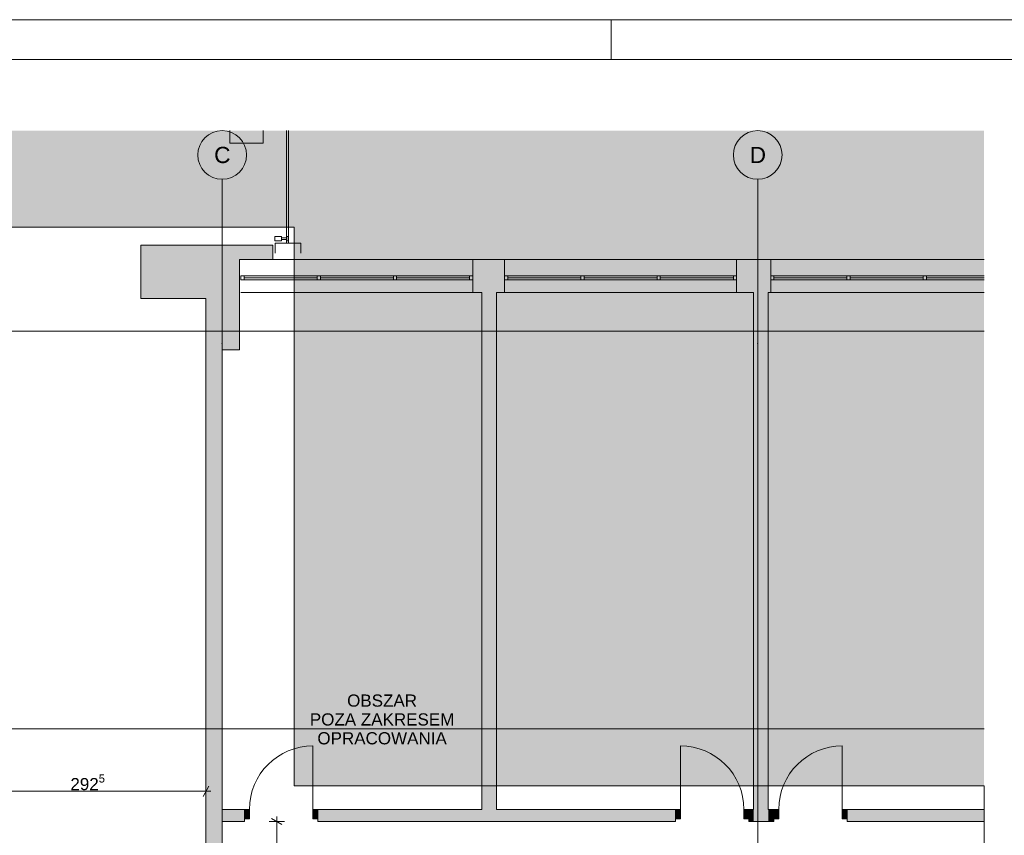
# Paper-space layout 'A-12 INWENTARYZACJA - PIĘTRO 9' of a CAD drawing. Header units: millimetres. Extents: x 0 to 420, y 0 to 297.
# Tile 8 of 10: x 167 to 288, y 197 to 297. Entities that reach past the tile are written whole.
import ezdxf
from ezdxf.xclip import XClip

# ---------------------------------------------------------------- set-up
doc = ezdxf.new("R2010")
doc.units = ezdxf.units.MM
doc.header["$MEASUREMENT"] = 0
doc.header["$XCLIPFRAME"] = 0
doc.linetypes.add('DASHDOTX2', pattern=[1000, 500, -250, 0, -250])
doc.linetypes.add('PRZERYWANA_DU_A', pattern=[550, 350.0000000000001, -199.9999999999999])
for name, color, linetype, lineweight in [('0_Nr_pióra__2', 8, 'Continuous', 13), ('A_Arkusz_Nr_pióra__1', 7, 'Continuous', 20), ('A_podkład_Nr_pióra__2', 8, 'Continuous', 13), ('A_wymiary_Nr_pióra__1', 7, 'Continuous', 20), ('A_wymiary_Nr_pióra__2', 8, 'Continuous', 13), ('A_ściany_Nr_pióra__1', 7, 'Continuous', 20), ('Drzwi Archicad_Nr_pióra__1', 7, 'Continuous', 20)]:
    doc.layers.add(name, color=color, linetype=linetype, lineweight=lineweight)
for name, color, linetype, lineweight, true_color in [('A_Arkusz_Nr_pióra__237', 7, 'Continuous', 5, 0x343434), ('A_opis_Nr_pióra__7', 7, 'Continuous', 18, 0x171717), ('A_osie_Nr_pióra__16', 7, 'Continuous', 5, 0x0f0f0f), ('A_osie_Nr_pióra__76', 7, 'Continuous', 5, 0x2d2d2d), ('A_ściany_Nr_pióra__19', 7, 'Continuous', 5, 0x191919), ('Okna Archicada_Nr_pióra__19', 7, 'Continuous', 5, 0x191919)]:
    doc.layers.add(name, color=color, linetype=linetype, lineweight=lineweight, true_color=true_color)
for name, color, linetype in [('A_podrys', 7, 'Continuous'), ('A_ściany', 7, 'Continuous'), ('Drzwi Archicad', 7, 'Continuous')]:
    doc.layers.add(name, color=color, linetype=linetype)
doc.styles.add('STYL_AUTOMATYCZNY_1', font='arial.ttf')

# ---------------------------------------------------------------- blocks, each defined once
blk = doc.blocks.new('Rysunek_1_1', base_point=(-1583.246055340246, -271.4475983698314))
at = {"linetype": 'Continuous', "lineweight": 0, "true_color": 0x484848}
blk.add_hatch(color=251, dxfattribs=at).paths.add_polyline_path([(35.49530537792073, 107.6272347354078), (43.88006911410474, 107.6272347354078), (43.88006911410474, 271.4372349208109), (200.9452825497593, 271.4372349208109), (200.9452825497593, 202.6272395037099), (285.9452794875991, 202.6272395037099), (285.9452794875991, 283.3362885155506), (35.49530537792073, 283.3362885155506)])
at = {"layer": 'A_ściany', "linetype": 'Continuous', "lineweight": 0, "true_color": 0x000000}
for points in [[(193.0010538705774, 281.7772348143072), (197.0910522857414, 281.7772348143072), (197.0910522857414, 283.3362923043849), (193.0010538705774, 283.3362923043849)], [(182.0110536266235, 262.6572357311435), (194.1960536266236, 262.6572357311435), (194.1960536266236, 267.4372357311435), (198.2910536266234, 267.4372357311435), (198.2910536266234, 269.2372357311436), (182.0110536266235, 269.2372357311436)], [(226.851053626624, 263.3872357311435), (226.851053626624, 267.4372357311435), (222.9510536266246, 267.4372357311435), (222.9510536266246, 263.3872357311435)], [(259.6510536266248, 263.3872357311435), (259.6510536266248, 267.4372357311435), (255.4510536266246, 267.4372357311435), (255.4510536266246, 263.3872357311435)], [(225.851053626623, 198.2172357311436), (225.8510536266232, 263.3872357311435), (224.0510536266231, 263.3872357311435), (224.0510536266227, 198.2172357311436)], [(259.3510536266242, 198.2172357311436), (259.3510536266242, 263.3872357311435), (257.5510536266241, 263.3872357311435), (257.5510536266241, 198.2172357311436)], [(194.1960536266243, 256.3472373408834), (194.1960536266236, 262.6572357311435), (190.0510536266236, 262.6572357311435), (190.0510536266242, 256.3472373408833)], [(192.0460533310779, 256.3472373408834), (190.0510536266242, 256.3472373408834), (190.0510536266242, 194.8164525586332), (192.0460533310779, 194.8164525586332)], [(192.0460536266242, 199.7172359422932), (192.0460536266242, 198.2172357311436), (194.815967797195, 198.2172357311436), (194.815967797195, 199.7172359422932)], [(203.8425077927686, 199.7172359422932), (203.8425077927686, 198.2172357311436), (224.0510536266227, 198.2172357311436), (224.0510536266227, 199.7172359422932)], [(225.851053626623, 199.7172356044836), (225.851053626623, 198.2172357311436), (247.9200581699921, 198.2172357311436), (247.9200581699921, 199.7172356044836)], [(257.5510536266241, 199.7172356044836), (256.9465983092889, 199.7172356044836), (256.9465983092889, 198.2172357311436), (257.5510536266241, 198.2172357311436)], [(259.3510536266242, 199.7172358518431), (259.3510536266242, 198.2172357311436), (260.047520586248, 198.2172357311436), (260.047520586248, 199.7172358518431)], [(269.0740608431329, 199.7172349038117), (269.0740608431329, 198.2172354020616), (285.9452780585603, 198.2172354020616), (285.9452780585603, 199.7172349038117)]]:
    blk.add_hatch(color=18, dxfattribs=at).paths.add_polyline_path(points)
at = {"layer": 'Drzwi Archicad', "linetype": 'Continuous', "lineweight": 0, "true_color": 0xfdfdfd}
for points in [[(194.8159679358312, 198.5672357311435), (195.4159679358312, 198.5672357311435), (195.4159679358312, 199.7172357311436), (194.8159679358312, 199.7172357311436)], [(203.8425078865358, 199.7172357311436), (203.2425078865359, 199.7172357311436), (203.2425078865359, 198.5672357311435), (203.8425078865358, 198.5672357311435)], [(247.9200583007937, 199.7172357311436), (247.9200583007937, 198.5672357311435), (248.5200583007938, 198.5672357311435), (248.5200583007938, 199.7172357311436)], [(256.9465982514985, 198.5672357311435), (256.9465982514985, 199.7172357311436), (256.3465982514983, 199.7172357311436), (256.3465982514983, 198.5672357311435)], [(260.0475203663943, 198.5672357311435), (260.6475203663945, 198.5672357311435), (260.6475203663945, 199.7172357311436), (260.0475203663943, 199.7172357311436)], [(269.0740603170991, 199.7172357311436), (268.474060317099, 199.7172357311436), (268.474060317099, 198.5672357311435), (269.0740603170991, 198.5672357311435)]]:
    blk.add_hatch(color=7, dxfattribs=at).paths.add_polyline_path(points)
at = {"layer": '0_Nr_pióra__2', "color": 8, "linetype": 'PRZERYWANA_DU_A', "lineweight": 13, "flags": 128}
for points in [[(285.9452785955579, 202.6272357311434), (200.9452785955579, 202.6272357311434), (200.9452785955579, 271.4372357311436), (43.8800683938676, 271.4372357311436), (43.8800683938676, 107.6272357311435)], [(285.9452785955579, 107.6272357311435), (285.9452785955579, 202.6272357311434)]]:
    blk.add_lwpolyline(points, dxfattribs=at)
at = {"layer": 'A_osie_Nr_pióra__16', "color": 250, "linetype": 'DASHDOTX2', "lineweight": 5, "true_color": 0x0f0f0f}
for p, q in [((192.0510536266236, 257.0852121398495), (192.0510548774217, 277.336294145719)), ((258.0510536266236, 257.0852121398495), (258.0510532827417, 277.336294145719)), ((285.9452776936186, 258.6272371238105), (61.7463861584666, 258.6272371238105)), ((192.0510548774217, 257.0852135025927), (192.0510548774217, 107.6272353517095)), ((258.0510532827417, 257.0852135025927), (258.0510532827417, 107.6272353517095)), ((285.9452757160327, 209.6272389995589), (61.74638481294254, 209.6272389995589))]:
    blk.add_line(p, q, dxfattribs=at)
for p in [(192.0510536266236, 257.0852121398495), (192.0510536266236, 257.0852121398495), (258.0510536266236, 257.0852121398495), (258.0510536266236, 257.0852121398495)]:
    blk.add_point(p, dxfattribs=at)
at = {"layer": 'A_osie_Nr_pióra__76', "color": 250, "linetype": 'Continuous', "lineweight": 5, "true_color": 0x2d2d2d}
for centre in [(192.0510536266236, 280.3362925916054), (258.0510536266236, 280.3362925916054)]:
    blk.add_circle(centre, 3, dxfattribs=at)
at = {"layer": 'A_podkład_Nr_pióra__2', "color": 8, "linetype": 'Continuous', "lineweight": 13}
for p, q in [((199.9860161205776, 283.3362923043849), (199.9860161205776, 269.4556782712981)), ((200.2405571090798, 269.4556782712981), (200.2405571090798, 283.3362923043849)), ((198.5466363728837, 269.7641167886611), (198.5466363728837, 270.278180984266)), ((198.5466363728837, 270.278180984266), (199.3691390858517, 270.278180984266)), ((199.3691390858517, 269.7641167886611), (198.5466363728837, 269.7641167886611)), ((198.5905545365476, 268.2556764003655), (198.5905545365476, 269.4556782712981)), ((201.7405557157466, 269.4556782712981), (198.5905545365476, 269.4556782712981)), ((199.3691390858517, 270.278180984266), (199.3691390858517, 269.7641167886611)), ((199.3691390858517, 270.1239598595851), (199.9860161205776, 270.1239598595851)), ((199.9860161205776, 269.918334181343), (199.3691390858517, 269.918334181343)), ((200.1916417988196, 270.278180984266), (199.9860161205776, 270.278180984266)), ((199.9860161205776, 269.7641167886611), (200.1916417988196, 269.7641167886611)), ((200.1916417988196, 269.7641167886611), (200.1916417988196, 270.278180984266)), ((201.7405557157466, 269.4556782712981), (201.7405557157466, 268.2556764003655))]:
    blk.add_line(p, q, dxfattribs=at)
at = {"layer": 'A_wymiary_Nr_pióra__1', "color": 7, "linetype": 'Continuous', "lineweight": 20}
for p, q in [((189.690211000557, 201.3214541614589), (190.4118974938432, 202.5714536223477)), ((199.4010551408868, 197.8563901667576), (198.151051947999, 198.5780803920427))]:
    blk.add_line(p, q, dxfattribs=at)
at = {"layer": 'A_wymiary_Nr_pióra__2', "color": 8, "linetype": 'Continuous', "lineweight": 13}
for p, q in [((190.0510542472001, 201.0089514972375), (190.0510542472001, 202.8839525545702)), ((160.826054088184, 201.9464520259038), (190.0510542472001, 201.9464520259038)), ((190.0510542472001, 201.9464520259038), (190.6623034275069, 201.9464520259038)), ((199.7135540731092, 198.2172371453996), (197.8385530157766, 198.2172371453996)), ((198.7760535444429, 198.2172371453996), (198.7760535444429, 198.8284863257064)), ((198.7760535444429, 178.3772365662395), (198.7760535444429, 198.2172371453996))]:
    blk.add_line(p, q, dxfattribs=at)
at = {"layer": 'A_ściany_Nr_pióra__1', "color": 7, "linetype": 'Continuous', "lineweight": 20}
for p, q in [((222.9510545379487, 267.437234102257), (222.9510545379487, 263.3872352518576)), ((226.8510531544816, 267.437234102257), (226.8510531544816, 263.3872352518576)), ((255.4510554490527, 267.437234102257), (255.4510554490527, 263.3872352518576)), ((259.6510545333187, 267.437234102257), (259.6510545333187, 263.3872352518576)), ((194.8159697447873, 199.7172357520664), (194.3459692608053, 199.7172357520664)), ((194.8159697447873, 199.7172357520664), (194.8159697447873, 198.567235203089)), ((203.8425070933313, 199.7172357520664), (204.3125075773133, 199.7172357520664)), ((203.8425070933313, 199.7172357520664), (203.8425070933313, 198.567235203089)), ((247.9200569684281, 199.7172357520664), (247.4500564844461, 199.7172357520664)), ((247.9200569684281, 199.7172357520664), (247.9200569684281, 198.567235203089)), ((256.9465980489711, 199.7172357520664), (257.4165985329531, 199.7172357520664)), ((256.9465980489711, 199.7172357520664), (256.9465980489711, 198.567235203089)), ((260.047519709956, 199.7172357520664), (259.5775192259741, 199.7172357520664)), ((260.047519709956, 199.7172357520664), (260.047519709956, 198.567235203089)), ((269.074060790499, 199.7172357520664), (269.5440612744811, 199.7172357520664)), ((269.074060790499, 199.7172357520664), (269.074060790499, 198.567235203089)), ((194.8159697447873, 198.2172371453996), (194.4459681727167, 198.2172371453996)), ((194.8159697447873, 198.567235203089), (194.8159697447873, 198.2172371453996)), ((203.8425070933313, 198.567235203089), (203.8425070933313, 198.2172371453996)), ((203.8425070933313, 198.2172371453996), (204.2125086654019, 198.2172371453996)), ((247.9200569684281, 198.2172371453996), (247.5500591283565, 198.2172371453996)), ((247.9200569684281, 198.567235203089), (247.9200569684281, 198.2172371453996)), ((256.9465980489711, 198.567235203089), (256.9465980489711, 198.2172371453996)), ((256.9465980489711, 198.2172371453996), (257.3165996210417, 198.2172371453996)), ((260.047519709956, 198.2172371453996), (259.6775218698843, 198.2172371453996)), ((260.047519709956, 198.567235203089), (260.047519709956, 198.2172371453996)), ((269.074060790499, 198.567235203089), (269.074060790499, 198.2172371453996)), ((269.074060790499, 198.2172371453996), (269.4440586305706, 198.2172371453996))]:
    blk.add_line(p, q, dxfattribs=at)
at = {"layer": 'A_ściany_Nr_pióra__1', "color": 7, "linetype": 'Continuous', "lineweight": 20, "flags": 128}
for points in [[(193.0010536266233, 283.3362925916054), (193.0010536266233, 281.7772357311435)], [(197.0910536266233, 281.7772357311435), (197.0910536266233, 283.3362925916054)], [(193.0010536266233, 281.7772357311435), (197.0910536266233, 281.7772357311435)], [(198.2910536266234, 269.2372357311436), (182.0110536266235, 269.2372357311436)], [(182.0110536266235, 269.2372357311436), (182.0110536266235, 262.6572357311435)], [(198.2910536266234, 267.4372357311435), (198.2910536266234, 269.2372357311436)], [(194.1960536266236, 262.6572357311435), (194.1960536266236, 267.4372357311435)], [(194.1960536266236, 267.4372357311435), (198.2910536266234, 267.4372357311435)], [(226.851053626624, 267.4372357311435), (222.9510536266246, 267.4372357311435)], [(259.6510536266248, 267.4372357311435), (255.4510536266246, 267.4372357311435)], [(222.9510536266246, 263.3872357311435), (224.0510536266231, 263.3872357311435)], [(224.0510536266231, 263.3872357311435), (224.0510536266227, 199.7172357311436)], [(225.8510536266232, 263.3872357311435), (226.851053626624, 263.3872357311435)], [(225.851053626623, 199.7172357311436), (225.8510536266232, 263.3872357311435)], [(255.4510536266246, 263.3872357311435), (257.5510536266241, 263.3872357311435)], [(257.5510536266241, 263.3872357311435), (257.5510536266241, 199.7172357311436)], [(259.3510536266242, 263.3872357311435), (259.6510536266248, 263.3872357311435)], [(259.3510536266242, 199.7172357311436), (259.3510536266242, 263.3872357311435)], [(182.0110536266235, 262.6572357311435), (190.0510536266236, 262.6572357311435)], [(190.0510536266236, 262.6572357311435), (190.0510536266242, 256.3472373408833)], [(194.1960536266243, 256.3472373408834), (194.1960536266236, 262.6572357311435)], [(190.0510536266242, 256.3472373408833), (190.0510536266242, 194.8164525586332)], [(192.0460536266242, 199.7172357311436), (192.0460536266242, 256.3472373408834)], [(192.0460536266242, 256.3472373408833), (194.1960536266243, 256.3472373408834)], [(194.8159672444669, 199.7172357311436), (192.0460536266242, 199.7172357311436)], [(224.0510536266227, 199.7172357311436), (203.8425071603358, 199.7172357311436)], [(247.9200588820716, 199.7172357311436), (225.851053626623, 199.7172357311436)], [(257.5510536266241, 199.7172357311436), (256.9465987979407, 199.7172357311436)], [(260.0475196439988, 199.7172357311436), (259.3510536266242, 199.7172357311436)], [(285.9452785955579, 199.7172357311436), (269.074059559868, 199.7172357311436)], [(192.0460536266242, 194.8164525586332), (192.0460536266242, 198.2172357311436)], [(192.0460536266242, 198.2172357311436), (194.8159672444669, 198.2172357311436)], [(203.8425071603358, 198.2172357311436), (224.0510536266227, 198.2172357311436)], [(224.0510536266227, 198.2172357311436), (225.851053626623, 198.2172357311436)], [(225.851053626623, 198.2172357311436), (247.9200588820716, 198.2172357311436)], [(256.9465987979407, 198.2172357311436), (257.5510536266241, 198.2172357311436)], [(257.5510536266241, 198.2172357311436), (259.3510536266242, 198.2172357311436)], [(259.3510536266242, 198.2172357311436), (260.0475196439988, 198.2172357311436)], [(269.074059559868, 198.2172357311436), (285.9452785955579, 198.2172357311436)]]:
    blk.add_lwpolyline(points, dxfattribs=at)
at = {"layer": 'A_ściany_Nr_pióra__19', "color": 250, "linetype": 'Continuous', "lineweight": 5, "true_color": 0x191919}
for p, q in [((222.9510545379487, 267.437234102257), (194.3510522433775, 267.437234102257)), ((255.4510554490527, 267.437234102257), (226.8510531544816, 267.437234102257)), ((285.9452781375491, 267.437235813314), (259.6510544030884, 267.437235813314)), ((194.3510522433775, 263.3872352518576), (222.9510545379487, 263.3872352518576)), ((226.8510531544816, 263.3872352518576), (255.4510554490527, 263.3872352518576)), ((259.6510544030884, 263.387237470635), (285.9452781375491, 263.387237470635))]:
    blk.add_line(p, q, dxfattribs=at)
at = {"layer": 'Drzwi Archicad_Nr_pióra__1', "color": 7, "linetype": 'Continuous', "lineweight": 20}
for p, q in [((203.2425061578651, 199.7172357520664), (203.2425061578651, 207.5437749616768)), ((248.5200579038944, 199.7172357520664), (248.5200579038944, 207.5437749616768)), ((268.4740598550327, 199.7172357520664), (268.4740598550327, 207.5437749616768)), ((194.8159697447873, 199.7172357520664), (194.3459692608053, 199.7172357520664)), ((194.8159697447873, 199.7172357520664), (194.3459692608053, 199.7172357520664)), ((195.4159669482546, 199.7172357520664), (194.8159697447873, 199.7172357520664)), ((194.8159697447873, 199.7172357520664), (194.8159697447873, 198.567235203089)), ((194.8159697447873, 199.7172357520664), (194.8159697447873, 198.567235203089)), ((194.8159697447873, 199.7172357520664), (194.8159697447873, 198.567235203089)), ((195.4159669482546, 198.567235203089), (195.4159669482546, 199.7172357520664)), ((203.8425070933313, 199.7172357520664), (203.2425061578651, 199.7172357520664)), ((203.2425061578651, 199.7172357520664), (203.2425061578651, 198.567235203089)), ((203.8425070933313, 198.567235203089), (203.8425070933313, 199.7172357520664)), ((203.8425070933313, 199.7172357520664), (203.8425070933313, 198.567235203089)), ((203.8425070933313, 199.7172357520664), (203.8425070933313, 198.567235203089)), ((203.8425070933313, 199.7172357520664), (204.3125075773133, 199.7172357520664)), ((203.8425070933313, 199.7172357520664), (204.3125075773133, 199.7172357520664)), ((247.9200569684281, 199.7172357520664), (247.4500564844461, 199.7172357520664)), ((247.9200569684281, 199.7172357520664), (247.4500564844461, 199.7172357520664)), ((247.9200569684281, 199.7172357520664), (248.5200579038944, 199.7172357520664)), ((247.9200569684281, 198.567235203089), (247.9200569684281, 199.7172357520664)), ((247.9200569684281, 199.7172357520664), (247.9200569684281, 198.567235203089)), ((247.9200569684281, 199.7172357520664), (247.9200569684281, 198.567235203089)), ((248.5200579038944, 199.7172357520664), (248.5200579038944, 198.567235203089)), ((256.3465971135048, 198.567235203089), (256.3465971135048, 199.7172357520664)), ((256.3465971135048, 199.7172357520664), (256.9465980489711, 199.7172357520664)), ((256.9465980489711, 199.7172357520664), (256.9465980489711, 198.567235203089)), ((256.9465980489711, 199.7172357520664), (256.9465980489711, 198.567235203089)), ((256.9465980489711, 199.7172357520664), (256.9465980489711, 198.567235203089)), ((256.9465980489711, 199.7172357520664), (257.4165985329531, 199.7172357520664)), ((256.9465980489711, 199.7172357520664), (257.4165985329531, 199.7172357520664)), ((260.047519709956, 199.7172357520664), (259.5775192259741, 199.7172357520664)), ((260.047519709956, 199.7172357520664), (259.5775192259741, 199.7172357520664)), ((260.6475206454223, 199.7172357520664), (260.047519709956, 199.7172357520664)), ((260.047519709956, 199.7172357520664), (260.047519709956, 198.567235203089)), ((260.047519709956, 199.7172357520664), (260.047519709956, 198.567235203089)), ((260.047519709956, 199.7172357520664), (260.047519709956, 198.567235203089)), ((260.6475206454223, 198.567235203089), (260.6475206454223, 199.7172357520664)), ((269.074060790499, 199.7172357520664), (268.4740598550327, 199.7172357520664)), ((268.4740598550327, 199.7172357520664), (268.4740598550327, 198.567235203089)), ((269.074060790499, 198.567235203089), (269.074060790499, 199.7172357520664)), ((269.074060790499, 199.7172357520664), (269.074060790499, 198.567235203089)), ((269.074060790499, 199.7172357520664), (269.074060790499, 198.567235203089)), ((269.074060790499, 199.7172357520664), (269.5440612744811, 199.7172357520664)), ((269.074060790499, 199.7172357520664), (269.5440612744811, 199.7172357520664)), ((194.8159697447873, 198.2172371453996), (194.4459681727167, 198.2172371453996)), ((194.8159697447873, 198.2172371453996), (194.4459681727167, 198.2172371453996)), ((194.8159697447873, 198.567235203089), (195.4159669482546, 198.567235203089)), ((194.8159697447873, 198.567235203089), (194.8159697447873, 198.2172371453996)), ((194.8159697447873, 198.567235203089), (194.8159697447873, 198.2172371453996)), ((203.2425061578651, 198.567235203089), (203.8425070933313, 198.567235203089)), ((203.8425070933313, 198.567235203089), (203.8425070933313, 198.2172371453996)), ((203.8425070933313, 198.567235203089), (203.8425070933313, 198.2172371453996)), ((203.8425070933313, 198.2172371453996), (204.2125086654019, 198.2172371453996)), ((203.8425070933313, 198.2172371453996), (204.2125086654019, 198.2172371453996)), ((247.9200569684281, 198.2172371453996), (247.5500591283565, 198.2172371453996)), ((247.9200569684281, 198.2172371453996), (247.5500591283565, 198.2172371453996)), ((248.5200579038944, 198.567235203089), (247.9200569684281, 198.567235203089)), ((247.9200569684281, 198.567235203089), (247.9200569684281, 198.2172371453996)), ((247.9200569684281, 198.567235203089), (247.9200569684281, 198.2172371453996)), ((256.9465980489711, 198.567235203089), (256.3465971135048, 198.567235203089)), ((256.9465980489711, 198.567235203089), (256.9465980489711, 198.2172371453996)), ((256.9465980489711, 198.567235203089), (256.9465980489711, 198.2172371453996)), ((256.9465980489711, 198.2172371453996), (257.3165996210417, 198.2172371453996)), ((256.9465980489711, 198.2172371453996), (257.3165996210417, 198.2172371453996)), ((260.047519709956, 198.2172371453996), (259.6775218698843, 198.2172371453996)), ((260.047519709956, 198.2172371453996), (259.6775218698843, 198.2172371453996)), ((260.047519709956, 198.567235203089), (260.6475206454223, 198.567235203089)), ((260.047519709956, 198.567235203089), (260.047519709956, 198.2172371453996)), ((260.047519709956, 198.567235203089), (260.047519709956, 198.2172371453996)), ((268.4740598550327, 198.567235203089), (269.074060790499, 198.567235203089)), ((269.074060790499, 198.567235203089), (269.074060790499, 198.2172371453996)), ((269.074060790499, 198.567235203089), (269.074060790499, 198.2172371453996)), ((269.074060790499, 198.2172371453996), (269.4440586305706, 198.2172371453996)), ((269.074060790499, 198.2172371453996), (269.4440586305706, 198.2172371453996))]:
    blk.add_line(p, q, dxfattribs=at)
for centre, radius, start, end in [((203.2425078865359, 199.7172357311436), 7.826539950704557, 90, 180), ((248.5200583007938, 199.7172357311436), 7.826539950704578, 0, 90), ((268.474060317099, 199.7172357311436), 7.826539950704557, 90, 180)]:
    blk.add_arc(centre, radius, start, end, dxfattribs=at)
at = {"layer": 'Okna Archicada_Nr_pióra__19', "color": 250, "linetype": 'Continuous', "lineweight": 5, "true_color": 0x191919}
for p, q in [((222.9510545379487, 265.4372372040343), (194.3510522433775, 265.4372372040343)), ((194.3510522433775, 265.4372372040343), (194.3510522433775, 264.9372351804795)), ((194.3510522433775, 264.9372351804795), (222.9510545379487, 264.9372351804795)), ((194.751055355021, 265.4372372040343), (194.751055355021, 264.9372351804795)), ((194.751055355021, 265.1872343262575), (203.7510544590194, 265.1872343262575)), ((203.7510544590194, 265.4372372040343), (203.7510544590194, 264.9372351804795)), ((204.151053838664, 265.4372372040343), (204.151053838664, 264.9372351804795)), ((204.151053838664, 265.1872343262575), (213.1510529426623, 265.1872343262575)), ((213.1510529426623, 265.4372372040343), (213.1510529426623, 264.9372351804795)), ((213.5510523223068, 265.4372372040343), (213.5510523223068, 264.9372351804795)), ((213.5510523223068, 265.1872343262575), (222.5510551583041, 265.1872343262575)), ((222.5510551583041, 265.4372372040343), (222.5510551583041, 264.9372351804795)), ((222.9510545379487, 264.9372351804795), (222.9510545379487, 265.4372372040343)), ((255.4510554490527, 265.4372372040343), (226.8510531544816, 265.4372372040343)), ((226.8510531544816, 265.4372372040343), (226.8510531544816, 264.9372351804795)), ((226.8510531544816, 264.9372351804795), (255.4510554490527, 264.9372351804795)), ((227.2510525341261, 265.4372372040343), (227.2510525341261, 264.9372351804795)), ((227.2510525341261, 265.1872343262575), (236.2510553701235, 265.1872343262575)), ((236.2510553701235, 265.4372372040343), (236.2510553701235, 264.9372351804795)), ((236.651054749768, 265.4372372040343), (236.651054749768, 264.9372351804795)), ((236.651054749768, 265.1872343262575), (245.6510538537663, 265.1872343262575)), ((245.6510538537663, 265.4372372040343), (245.6510538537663, 264.9372351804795)), ((246.0510532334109, 265.4372372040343), (246.0510532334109, 264.9372351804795)), ((246.0510532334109, 265.1872343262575), (255.0510523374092, 265.1872343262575)), ((255.0510523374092, 265.4372372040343), (255.0510523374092, 264.9372351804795)), ((255.4510554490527, 264.9372351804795), (255.4510554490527, 265.4372372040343)), ((285.9452781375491, 265.437235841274), (259.6510544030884, 265.437235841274)), ((259.6510544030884, 265.437235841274), (259.6510545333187, 264.9372351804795)), ((259.6510544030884, 264.9372367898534), (285.9452781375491, 264.9372367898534)), ((260.0510539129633, 265.4372372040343), (260.0510539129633, 264.9372351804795)), ((260.0510539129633, 265.1872343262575), (269.0510530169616, 265.1872343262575)), ((269.0510530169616, 265.4372372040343), (269.0510530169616, 264.9372351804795)), ((269.4510523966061, 265.4372372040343), (269.4510523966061, 264.9372351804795)), ((269.4510523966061, 265.1872343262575), (278.4510552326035, 265.1872343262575)), ((278.4510552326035, 265.4372372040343), (278.4510552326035, 264.9372351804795)), ((278.8510542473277, 265.1872370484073), (285.9452767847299, 265.1872370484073)), ((278.851054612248, 265.4372372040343), (278.851054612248, 264.9372351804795))]:
    blk.add_line(p, q, dxfattribs=at)
at = {"layer": 'A_opis_Nr_pióra__7', "color": 250, "linetype": 'Continuous', "lineweight": 18, "true_color": 0x171717, "insert": (211.7595464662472, 210.7861799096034), "char_height": 1.5, "attachment_point": 5, "line_spacing_factor": 0.9285777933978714, "style": 'STYL_AUTOMATYCZNY_1'}
blk.add_mtext('\\A1;{\\pqc;\\fArial|b0|i0|c238|p0;\\W1.000000;OBSZAR\\P\\pqc;\\fArial|b0|i0|c238|p0;\\W1.000000;POZA ZAKRESEM \\P\\pqc;\\fArial|b0|i0|c238|p0;\\W1.000000;OPRACOWANIA}', dxfattribs=at)
at = {"layer": 'A_osie_Nr_pióra__76', "color": 250, "linetype": 'Continuous', "lineweight": 5, "true_color": 0x2d2d2d, "char_height": 2, "attachment_point": 1, "style": 'STYL_AUTOMATYCZNY_1'}
for s, insert in [('\\A1;{\\pql;\\pt0;\\fArial|b0|i0|c238|p0;\\W1.000000;C}', (191.0606486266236, 281.3362926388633)), ('\\A1;{\\pql;\\pt0;\\fArial|b0|i0|c238|p0;\\W1.000000;D}', (257.0606486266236, 281.3362926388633))]:
    blk.add_mtext(s, dxfattribs=dict(at, insert=insert))
at = {"layer": 'A_wymiary_Nr_pióra__1', "color": 7, "linetype": 'Continuous', "lineweight": 20, "insert": (173.3448736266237, 201.6387583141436), "char_height": 1.5, "attachment_point": 7, "style": 'STYL_AUTOMATYCZNY_1'}
blk.add_mtext('\\A1;{\\pql;\\fArial|b0|i0|c238|p0;\\W1.000000;292\\fArial|b0|i0|c238|p0;\\W1.000000;\\A1{\\H.66x;\\S5^  ;}}', dxfattribs=at)

psp = doc.layouts.new('A-12 INWENTARYZACJA - PIĘTRO 9')

# ---------------------------------------------------------------- linework, layer by layer
at = {"layer": 'A_Arkusz_Nr_pióra__1', "color": 7, "linetype": 'Continuous', "lineweight": 20}
psp.add_line((415.1000000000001, 292.1), (29.90003742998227, 292.1), dxfattribs=at)
at = {"layer": 'A_Arkusz_Nr_pióra__1', "color": 7, "linetype": 'Continuous', "lineweight": 20, "flags": 128}
psp.add_lwpolyline([(0, 297), (420, 297), (420, 3.320364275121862e-14), (2.775557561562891e-14, 3.320364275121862e-14)], close=True, dxfattribs=at)
at = {"layer": 'A_Arkusz_Nr_pióra__237', "color": 250, "linetype": 'Continuous', "lineweight": 5, "true_color": 0x343434}
psp.add_line((240, 292.1), (240, 297.0000000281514), dxfattribs=at)

# ---------------------------------------------------------------- block references
at = {"layer": 'A_podrys', "color": 37, "linetype": 'Continuous', "lineweight": 5, "true_color": 0x656532}
ref = psp.add_blockref('Rysunek_1_1', (-1583.246055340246, -271.4475983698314), dxfattribs=at)
XClip(ref).set_block_clipping_path([(35.49530734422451, 107.6272357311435), (285.9452785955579, 283.3362925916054)])

doc.saveas('drawing.dxf')
